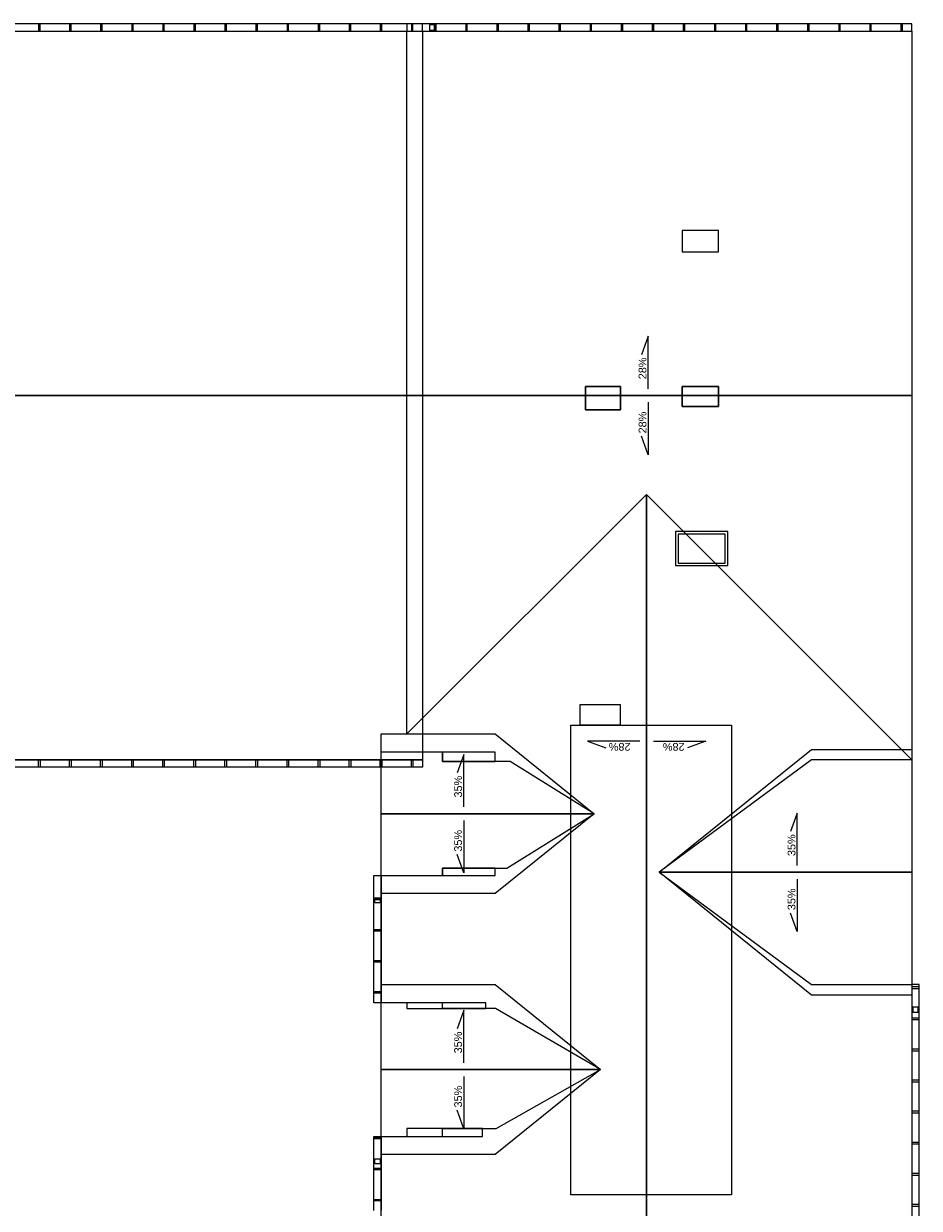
# Model space of a CAD drawing. Header units: millimetres. Extents: x -22225 to 37225, y -49550 to 562.
# Tile 17 of 17: x 17255 to 34547, y -22307 to 562. Entities that reach past the tile are written whole.
import ezdxf

# ---------------------------------------------------------------- set-up
doc = ezdxf.new("R2010")
doc.units = ezdxf.units.MM
doc.set_wipeout_variables(frame=1)
for name, color, linetype, lineweight in [('poziom_3 (1)_7_0_Nr_pióra__81_Nr_pióra__1', 7, 'Continuous', 9), ('poziom_3 (1)_7_2D - Ogólne_Nr_pióra__1_Nr_pióra__7', 7, 'Continuous', 9), ('poziom_3 (1)_7_Konstrukcja - Dachy_Nr_pióra__92_Nr_pióra__2', 7, 'Continuous', 9), ('poziom_3 (1)_7_Konstrukcja - Stropy_Nr_pióra__81_Nr_pióra__1', 7, 'Continuous', 9), ('poziom_3 (1)_7_Konstrukcja - Ściany zew', 7, 'Continuous', 9), ('poziom_3 (1)_7_Konstrukcja - Ściany zew_Nr_pióra__254', 7, 'Continuous', 9), ('poziom_3 (1)_7_Konstrukcja - Ściany zew_Nr_pióra__87_Nr_pióra__1', 7, 'Continuous', 9), ('poziom_3 (1)_7_Opisy - Teksty_Nr_pióra__1_Nr_pióra__7', 7, 'Continuous', 9)]:
    doc.layers.add(name, color=color, linetype=linetype, lineweight=lineweight)
doc.styles.add('GENERATED_STYLE_1', font='arial.ttf')

msp = doc.modelspace()

# ---------------------------------------------------------------- linework, layer by layer
at = {"layer": 'poziom_3 (1)_7_0_Nr_pióra__81_Nr_pióra__1'}
for p, q in [((24955, 560), (-280, 560)), ((17570, 562), (17540, 562)), ((17540, 562), (17540, 418)), ((17570, 418), (17570, 562)), ((18170, 562), (18140, 562)), ((18140, 562), (18140, 418)), ((18170, 418), (18170, 562)), ((18770, 562), (18740, 562)), ((18740, 562), (18740, 418)), ((18770, 418), (18770, 562)), ((19370, 562), (19340, 562)), ((19340, 562), (19340, 418)), ((19370, 418), (19370, 562)), ((19970, 562), (19940, 562)), ((19940, 562), (19940, 418)), ((19970, 418), (19970, 562)), ((20570, 562), (20540, 562)), ((20540, 562), (20540, 418)), ((20570, 418), (20570, 562)), ((21170, 562), (21140, 562)), ((21140, 562), (21140, 418)), ((21170, 418), (21170, 562)), ((21770, 562), (21740, 562)), ((21740, 562), (21740, 418)), ((21770, 418), (21770, 562)), ((22370, 562), (22340, 562)), ((22340, 562), (22340, 418)), ((22370, 418), (22370, 562)), ((22970, 562), (22940, 562)), ((22940, 562), (22940, 418)), ((22970, 418), (22970, 562)), ((23570, 562), (23540, 562)), ((23540, 562), (23540, 418)), ((23570, 418), (23570, 562)), ((24170, 562), (24140, 562)), ((24140, 562), (24140, 418)), ((24170, 418), (24170, 562)), ((34405, 560), (24655, 560)), ((24655, 560), (24655, 420)), ((24770, 562), (24740, 562)), ((24740, 562), (24740, 418)), ((24770, 418), (24770, 562)), ((24955, 420), (24955, 560)), ((25187, 540), (25087, 540)), ((25087, 540), (25087, 440)), ((25187, 440), (25187, 540)), ((25220, 562), (25190, 562)), ((25190, 562), (25190, 418)), ((25220, 418), (25220, 562)), ((25820, 562), (25790, 562)), ((25790, 562), (25790, 418)), ((25820, 418), (25820, 562)), ((26420, 562), (26390, 562)), ((26390, 562), (26390, 418)), ((26420, 418), (26420, 562)), ((27020, 562), (26990, 562)), ((26990, 562), (26990, 418)), ((27020, 418), (27020, 562)), ((27620, 562), (27590, 562)), ((27590, 562), (27590, 418)), ((27620, 418), (27620, 562)), ((28220, 562), (28190, 562)), ((28190, 562), (28190, 418)), ((28220, 418), (28220, 562)), ((28820, 562), (28790, 562)), ((28790, 562), (28790, 418)), ((28820, 418), (28820, 562)), ((29420, 562), (29390, 562)), ((29390, 562), (29390, 418)), ((29420, 418), (29420, 562)), ((30020, 562), (29990, 562)), ((29990, 562), (29990, 418)), ((30020, 418), (30020, 562)), ((30620, 562), (30590, 562)), ((30590, 562), (30590, 418)), ((30620, 418), (30620, 562)), ((31220, 562), (31190, 562)), ((31190, 562), (31190, 418)), ((31220, 418), (31220, 562)), ((31820, 562), (31790, 562)), ((31790, 562), (31790, 418)), ((31820, 418), (31820, 562)), ((32420, 562), (32390, 562)), ((32390, 562), (32390, 418)), ((32420, 418), (32420, 562)), ((33020, 562), (32990, 562)), ((32990, 562), (32990, 418)), ((33020, 418), (33020, 562)), ((33620, 562), (33590, 562)), ((33590, 562), (33590, 418)), ((33620, 418), (33620, 562)), ((34220, 562), (34190, 562)), ((34190, 562), (34190, 418)), ((34220, 418), (34220, 562)), ((34405, 420), (34405, 560)), ((-280, 420), (24955, 420)), ((17540, 418), (17570, 418)), ((18140, 418), (18170, 418)), ((18740, 418), (18770, 418)), ((19340, 418), (19370, 418)), ((19940, 418), (19970, 418)), ((20540, 418), (20570, 418)), ((21140, 418), (21170, 418)), ((21740, 418), (21770, 418)), ((22340, 418), (22370, 418)), ((22940, 418), (22970, 418)), ((23540, 418), (23570, 418)), ((24140, 418), (24170, 418)), ((24655, 420), (34405, 420)), ((24740, 418), (24770, 418)), ((25087, 440), (25187, 440)), ((25190, 418), (25220, 418)), ((25790, 418), (25820, 418)), ((26390, 418), (26420, 418)), ((26990, 418), (27020, 418)), ((27590, 418), (27620, 418)), ((28190, 418), (28220, 418)), ((28790, 418), (28820, 418)), ((29390, 418), (29420, 418)), ((29990, 418), (30020, 418)), ((30590, 418), (30620, 418)), ((31190, 418), (31220, 418)), ((31790, 418), (31820, 418)), ((32390, 418), (32420, 418)), ((32990, 418), (33020, 418)), ((33590, 418), (33620, 418)), ((34190, 418), (34220, 418)), ((-280, -13650), (24955, -13650)), ((17540, -13792), (17540, -13648)), ((17540, -13648), (17570, -13648)), ((17570, -13648), (17570, -13792)), ((18140, -13792), (18140, -13648)), ((18140, -13648), (18170, -13648)), ((18170, -13648), (18170, -13792)), ((18740, -13792), (18740, -13648)), ((18740, -13648), (18770, -13648)), ((18770, -13648), (18770, -13792)), ((19340, -13792), (19340, -13648)), ((19340, -13648), (19370, -13648)), ((19370, -13648), (19370, -13792)), ((19940, -13792), (19940, -13648)), ((19940, -13648), (19970, -13648)), ((19970, -13648), (19970, -13792)), ((20540, -13792), (20540, -13648)), ((20540, -13648), (20570, -13648)), ((20570, -13648), (20570, -13792)), ((21140, -13792), (21140, -13648)), ((21140, -13648), (21170, -13648)), ((21170, -13648), (21170, -13792)), ((21740, -13792), (21740, -13648)), ((21740, -13648), (21770, -13648)), ((21770, -13648), (21770, -13792)), ((22340, -13792), (22340, -13648)), ((22340, -13648), (22370, -13648)), ((22370, -13648), (22370, -13792)), ((22940, -13792), (22940, -13648)), ((22940, -13648), (22970, -13648)), ((22970, -13648), (22970, -13792)), ((23540, -13792), (23540, -13648)), ((23540, -13648), (23570, -13648)), ((23570, -13648), (23570, -13792)), ((24140, -13792), (24140, -13648)), ((24140, -13648), (24170, -13648)), ((24170, -13648), (24170, -13792)), ((24740, -13792), (24740, -13648)), ((24740, -13648), (24770, -13648)), ((24770, -13648), (24770, -13792)), ((24955, -13650), (24955, -13790)), ((24955, -13790), (-280, -13790)), ((17570, -13792), (17540, -13792)), ((18170, -13792), (18140, -13792)), ((18770, -13792), (18740, -13792)), ((19370, -13792), (19340, -13792)), ((19970, -13792), (19940, -13792)), ((20570, -13792), (20540, -13792)), ((21170, -13792), (21140, -13792)), ((21770, -13792), (21740, -13792)), ((22370, -13792), (22340, -13792)), ((22970, -13792), (22940, -13792)), ((23570, -13792), (23540, -13792)), ((24170, -13792), (24140, -13792)), ((24770, -13792), (24740, -13792)), ((24015, -18339), (24015, -15880)), ((24015, -15880), (24155, -15880)), ((24155, -15880), (24155, -18339)), ((24013, -16354), (24013, -16324)), ((24013, -16324), (24157, -16324)), ((24157, -16354), (24013, -16354)), ((24035, -16412), (24035, -16312)), ((24035, -16312), (24135, -16312)), ((24135, -16412), (24035, -16412)), ((24135, -16312), (24135, -16412)), ((24157, -16324), (24157, -16354)), ((24013, -16954), (24013, -16924)), ((24013, -16924), (24157, -16924)), ((24157, -16954), (24013, -16954)), ((24157, -16924), (24157, -16954)), ((24013, -17554), (24013, -17524)), ((24013, -17524), (24157, -17524)), ((24157, -17554), (24013, -17554)), ((24157, -17524), (24157, -17554)), ((34547, -18035), (34403, -18035)), ((34403, -18035), (34403, -18065)), ((34403, -18065), (34547, -18065)), ((34545, -17990), (34405, -17990)), ((34405, -17990), (34405, -22450)), ((34545, -22450), (34545, -17990)), ((34547, -18065), (34547, -18035)), ((24013, -18154), (24013, -18124)), ((24013, -18124), (24157, -18124)), ((24157, -18154), (24013, -18154)), ((24157, -18124), (24157, -18154)), ((24155, -18339), (24015, -18339)), ((34525, -18422), (34425, -18422)), ((34425, -18422), (34425, -18522)), ((34425, -18522), (34525, -18522)), ((34525, -18522), (34525, -18422)), ((34547, -18635), (34403, -18635)), ((34403, -18635), (34403, -18665)), ((34403, -18665), (34547, -18665)), ((34547, -18665), (34547, -18635)), ((34547, -19235), (34403, -19235)), ((34403, -19235), (34403, -19265)), ((34403, -19265), (34547, -19265)), ((34547, -19265), (34547, -19235)), ((34547, -19835), (34403, -19835)), ((34403, -19835), (34403, -19865)), ((34403, -19865), (34547, -19865)), ((34547, -19865), (34547, -19835)), ((34547, -20435), (34403, -20435)), ((34403, -20435), (34403, -20465)), ((34403, -20465), (34547, -20465)), ((34547, -20465), (34547, -20435)), ((24013, -20965), (24013, -20935)), ((24013, -20935), (24157, -20935)), ((24157, -20965), (24013, -20965)), ((24015, -22350), (24015, -20919)), ((24015, -20919), (24155, -20919)), ((24155, -20919), (24155, -22350)), ((24157, -20935), (24157, -20965)), ((34547, -21035), (34403, -21035)), ((34403, -21035), (34403, -21065)), ((34547, -21065), (34547, -21035)), ((34403, -21065), (34547, -21065)), ((24035, -21451), (24035, -21351)), ((24035, -21351), (24135, -21351)), ((24135, -21451), (24035, -21451)), ((24135, -21351), (24135, -21451)), ((24013, -21565), (24013, -21535)), ((24013, -21535), (24157, -21535)), ((24157, -21565), (24013, -21565)), ((24157, -21535), (24157, -21565)), ((34547, -21635), (34403, -21635)), ((34403, -21635), (34403, -21665)), ((34403, -21665), (34547, -21665)), ((34547, -21665), (34547, -21635)), ((24013, -22165), (24013, -22135)), ((24013, -22135), (24157, -22135)), ((24157, -22165), (24013, -22165)), ((24157, -22135), (24157, -22165)), ((34547, -22235), (34403, -22235)), ((34403, -22235), (34403, -22265)), ((34403, -22265), (34547, -22265)), ((34547, -22265), (34547, -22235))]:
    msp.add_line(p, q, dxfattribs=at)
at = {"layer": 'poziom_3 (1)_7_2D - Ogólne_Nr_pióra__1_Nr_pióra__7', "flags": 128}
for points in [[(30670, -3840), (30670, -3430), (29970, -3430), (29970, -3840)], [(28100, -6440), (28100, -6890), (28780, -6890), (28780, -6440)], [(28780, -6440), (28780, -6890), (28100, -6890), (28100, -6440)], [(30670, -6440), (30670, -6830), (29970, -6830), (29970, -6440)], [(30670, -6440), (30670, -6830), (29970, -6830), (29970, -6440)], [(30670, -6830), (30670, -6440), (29970, -6440), (29970, -6830)], [(30800, -9850), (30800, -9290), (29890, -9290), (29890, -9850)], [(30800, -9850), (30800, -9290), (29890, -9290), (29890, -9850)], [(28770, -12580), (28770, -12980), (28000, -12980), (28000, -12580)]]:
    msp.add_lwpolyline(points, close=True, dxfattribs=at)
for points in [[(29312, -6484), (29312, -5471), (29184, -5828)], [(29312, -6747), (29312, -7760), (29184, -7403)], [(29151, -13290), (28139, -13290), (28496, -13417)], [(29415, -13290), (30428, -13290), (30070, -13417)], [(32190, -15688), (32190, -14676), (32062, -15033)], [(32190, -15952), (32190, -16964), (32062, -16607)]]:
    msp.add_lwpolyline(points, dxfattribs=at)
at = {"layer": 'poziom_3 (1)_7_Konstrukcja - Dachy_Nr_pióra__92_Nr_pióra__2', "flags": 128}
for points in [[(-280, 420), (24955, 420)], [(24655, -6615), (24655, 420)], [(24655, 420), (34405, 420)], [(24955, 420), (24955, -6615)], [(34405, 420), (34405, -6615)], [(-280, -6615), (24955, -6615)], [(24955, -6615), (-280, -6615)], [(34405, -6615), (24655, -6615)], [(24655, -6615), (34405, -6615)], [(24655, -13150), (24655, -6615)], [(24955, -6615), (24955, -13650)], [(34405, -6615), (34405, -13650)], [(29280, -8525), (24655, -13150)], [(24655, -13150), (29280, -8525)], [(34405, -13650), (29280, -8525)], [(29280, -8525), (34405, -13650)], [(29280, -22450), (29280, -8525)], [(29280, -8525), (29280, -22450)], [(24155, -13500), (24155, -13150)], [(24155, -13150), (24655, -13150)], [(24155, -14690), (24155, -13150)], [(24155, -13150), (26360, -13150)], [(29526, -15820), (32466, -13450)], [(32466, -13450), (34405, -13450)], [(34405, -13450), (34405, -15820)], [(24955, -13650), (-280, -13650)], [(28270, -14690), (26649, -13680)], [(32466, -13650), (29526, -15820)], [(34405, -13650), (32466, -13650)], [(24155, -14690), (28270, -14690)], [(24155, -16230), (24155, -14690)], [(28270, -14690), (24155, -14690)], [(26584, -15740), (28270, -14690)], [(24155, -18339), (24155, -15880)], [(29526, -15820), (32466, -17990)], [(34405, -15820), (29526, -15820)], [(29526, -15820), (34405, -15820)], [(32466, -18190), (29526, -15820)], [(34405, -15820), (34405, -18190)], [(26360, -16230), (24155, -16230)], [(24155, -19629), (24155, -17989)], [(24155, -17989), (26360, -17989)], [(26360, -17989), (28394, -19629)], [(32466, -17990), (34405, -17990)], [(34405, -17990), (34405, -22450)], [(34405, -18190), (32466, -18190)], [(28394, -19629), (26367, -18449)], [(24155, -19629), (28394, -19629)], [(24155, -21269), (24155, -19629)], [(28394, -19629), (24155, -19629)], [(28394, -19629), (26360, -21269)], [(26378, -20769), (28394, -19629)], [(24155, -22450), (24155, -20919)], [(26360, -21269), (24155, -21269)]]:
    msp.add_lwpolyline(points, dxfattribs=at)
at = {"layer": 'poziom_3 (1)_7_Konstrukcja - Stropy_Nr_pióra__81_Nr_pióra__1', "flags": 128}
for points in [[(29840, -9240), (29840, -9900), (30850, -9900), (30850, -9240)], [(30920, -12980), (30920, -22049), (27820, -22049), (27820, -12980)]]:
    msp.add_lwpolyline(points, close=True, dxfattribs=at)

# ---------------------------------------------------------------- texts
at = {"layer": 'poziom_3 (1)_7_Opisy - Teksty_Nr_pióra__1_Nr_pióra__7', "char_height": 150, "style": 'GENERATED_STYLE_1'}
for s, insert, attachment_point, rotation in [('\\A1;28%', (29127, -5883), 3, 90), ('\\A1;28%', (29127, -7348), 1, 90), ('\\A1;28%', (28551, -13474), 3, 180), ('\\A1;28%', (30015, -13474), 1, 180), ('\\A1;35%', (25567, -13958), 3, 90), ('\\A1;35%', (25567, -15422), 1, 90), ('\\A1;35%', (32005, -15088), 3, 90), ('\\A1;35%', (32005, -16552), 1, 90), ('\\A1;35%', (25567, -18897), 3, 90), ('\\A1;35%', (25567, -20361), 1, 90)]:
    msp.add_mtext(s, dxfattribs=dict(at, insert=insert, attachment_point=attachment_point, rotation=rotation))

# ---------------------------------------------------------------- wipeouts: each hides what was drawn before it
at = {"ltscale": 261417.927559}
msp.add_wipeout([(25340, -13680), (26360, -13680), (26360, -13500), (25340, -13500)], dxfattribs=at).dxf.layer = 'poziom_3 (1)_7_Konstrukcja - Ściany zew'
at = {"ltscale": 270296.542359}
msp.add_wipeout([(25340, -15880), (26360, -15880), (26360, -15740), (25340, -15740)], dxfattribs=at).dxf.layer = 'poziom_3 (1)_7_Konstrukcja - Ściany zew'
at = {"ltscale": 280671.616977}
msp.add_wipeout([(24655, -18449), (26179, -18449), (26179, -18339), (24655, -18339)], dxfattribs=at).dxf.layer = 'poziom_3 (1)_7_Konstrukcja - Ściany zew'
at = {"ltscale": 290470.304927}
msp.add_wipeout([(24655, -20919), (26113, -20919), (26113, -20769), (24655, -20769)], dxfattribs=at).dxf.layer = 'poziom_3 (1)_7_Konstrukcja - Ściany zew'

# ---------------------------------------------------------------- next in the draw order: linework, layer by layer
at = {"layer": 'poziom_3 (1)_7_2D - Ogólne_Nr_pióra__1_Nr_pióra__7', "flags": 128}
for points in [[(25752, -14558), (25752, -13546), (25624, -13903)], [(25752, -14822), (25752, -15834), (25624, -15477)], [(25752, -19497), (25752, -18485), (25624, -18842)], [(25752, -19761), (25752, -20773), (25624, -20416)]]:
    msp.add_lwpolyline(points, dxfattribs=at)
at = {"layer": 'poziom_3 (1)_7_Konstrukcja - Dachy_Nr_pióra__92_Nr_pióra__2', "flags": 128}
for points in [[(26360, -13150), (28270, -14690)], [(25340, -13500), (24155, -13500)], [(25340, -13680), (25340, -13500)], [(26649, -13680), (25340, -13680)], [(28270, -14690), (26360, -16230)], [(25340, -15880), (25340, -15740)], [(25340, -15740), (26584, -15740)], [(24155, -15880), (25340, -15880)], [(25340, -18339), (24155, -18339)], [(25340, -18449), (25340, -18339)], [(26367, -18449), (25340, -18449)], [(25340, -20919), (25340, -20769)], [(25340, -20769), (26378, -20769)], [(24155, -20919), (25340, -20919)]]:
    msp.add_lwpolyline(points, dxfattribs=at)
at = {"layer": 'poziom_3 (1)_7_Konstrukcja - Ściany zew_Nr_pióra__254'}
for p, q in [((26360, -13500), (25340, -13500)), ((25340, -13500), (25340, -13680)), ((25340, -13680), (26360, -13680)), ((26360, -13680), (26360, -13500)), ((26360, -15740), (25340, -15740)), ((25340, -15740), (25340, -15880)), ((26360, -15880), (26360, -15740)), ((25340, -15880), (26360, -15880)), ((26179, -18339), (24655, -18339)), ((24655, -18339), (24655, -18449)), ((24655, -18449), (26179, -18449)), ((26179, -18449), (26179, -18339)), ((26113, -20769), (24655, -20769)), ((24655, -20769), (24655, -20919)), ((26113, -20919), (26113, -20769)), ((24655, -20919), (26113, -20919))]:
    msp.add_line(p, q, dxfattribs=at)
at = {"layer": 'poziom_3 (1)_7_Konstrukcja - Ściany zew_Nr_pióra__87_Nr_pióra__1', "flags": 128}
for points in [[(26360, -13500), (25340, -13500)], [(25340, -13500), (25340, -13680)], [(25340, -13680), (26360, -13680)], [(26360, -13680), (26360, -13500)], [(26360, -15740), (25340, -15740)], [(25340, -15740), (25340, -15880)], [(26360, -15880), (26360, -15740)], [(25340, -15880), (26360, -15880)], [(26179, -18339), (24655, -18339)], [(24655, -18339), (24655, -18449)], [(24655, -18449), (26179, -18449)], [(26179, -18449), (26179, -18339)], [(26113, -20769), (24655, -20769)], [(24655, -20769), (24655, -20919)], [(26113, -20919), (26113, -20769)], [(24655, -20919), (26113, -20919)]]:
    msp.add_lwpolyline(points, dxfattribs=at)

doc.saveas('drawing.dxf')
